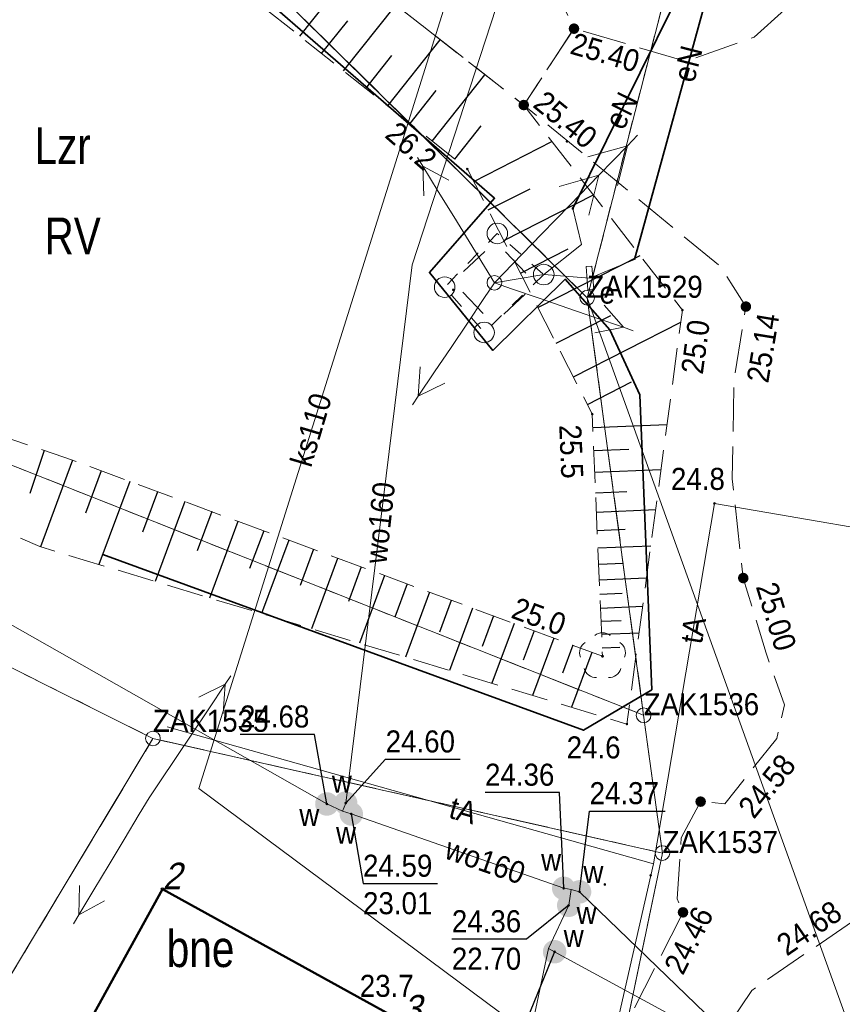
# Model space of a CAD drawing. Header units: metres. Extents: x 6551181 to 6555585, y 5935140 to 5937297.
# Tile 57 of 97: x 6551289 to 6551317, y 5936166 to 5936199. Entities that reach past the tile are written whole.
import ezdxf
from ezdxf.enums import TextEntityAlignment as Align

# ---------------------------------------------------------------- set-up
doc = ezdxf.new("R2010")
doc.units = ezdxf.units.M
for name, pattern in [('1.5_0.5', [2, 1.5, -0.5]), ('218-500', [1, 0.5, -0.5]), ('219-500', [0]), ('mz1.25_0.5', [1.75, 1.25, -0.5]), ('sm05_500', [1, 0.5, -0.5])]:
    doc.linetypes.add(name, pattern=pattern)
for name, color, linetype in [('000 Inne (niezydentyfikowane)', 7, 'Continuous'), ('202-Punkt graniczny stabilizowany trwale', 7, 'Continuous'), ('202-Punkt graniczny stabilizowany trwale-Atr103', 7, 'Continuous'), ('209-Opis konturu klasyfikacyjnego', 7, 'Continuous'), ('210-Oznaczenie użytku', 7, 'Continuous'), ('217-Granica konturu klasyfikcyjnego', 7, 'Continuous'), ('218-Granica użytku', 7, 'Continuous'), ('219-Linia granicy', 7, 'Continuous'), ('312-Budynek (powierzchnia)', 7, 'Continuous'), ('312-Numer ewidencyjny budynku', 7, 'Continuous'), ('drzewo liściaste (punkt)', 7, 'Continuous'), ('jezdnia (powierzchnia)', 7, 'Continuous'), ('ogrodzenie trwałe (linia)', 7, 'Continuous'), ('przewód elektroenergetyczny (linia)', 7, 'Continuous'), ('przewód elektroenergetyczny (linia)-Atr1', 7, 'Continuous'), ('przewód elektroenergetyczny niskiego napięcia (linia) - symbol', 7, 'Continuous'), ('przewód elektroenergetyczny średniego napięcia (linia) - symbol', 7, 'Continuous'), ('przewód kanalizacyjny (linia)', 7, 'Continuous'), ('przewód kanalizacyjny (linia)-Atr1', 7, 'Continuous'), ('przewód telekomunikacyjny (linia)', 7, 'Continuous'), ('przewód telekomunikacyjny (linia)-Atr1', 7, 'Continuous'), ('przewód wodociągowy (linia)', 7, 'Continuous'), ('przewód wodociągowy (linia)-Atr1', 7, 'Continuous'), ('Punkt budynku', 7, 'Continuous'), ('Punkt budynku-Atr104', 7, 'Continuous'), ('punkt o określonej wysokości (sieć elektroenergetyczna)', 7, 'Continuous'), ('punkt o określonej wysokości (sieć wodociągowa)', 7, 'Continuous'), ('punkt o określonej wysokości (sieć wodociągowa)-Atr2', 7, 'Continuous'), ('punkt o określonej wysokości (sieć wodociągowa)-Atr3', 7, 'Continuous'), ('punkt wysokościowy naturalny', 7, 'Continuous'), ('punkt wysokościowy naturalny-Atr2', 7, 'Continuous'), ('punkt wysokościowy sztuczny', 7, 'Continuous'), ('punkt wysokościowy sztuczny-Atr2', 7, 'Continuous'), ('rura ochronna - przewód elektroenergetyczny (linia)', 7, 'Continuous'), ('skarpa nieumocniona (powierzchnia)', 7, 'Continuous'), ('szafa elektroenergetyczna (powierzchnia)', 7, 'Continuous'), ('szafa elektroenergetyczna (powierzchnia)-Atr17', 7, 'Continuous'), ('słup kratowy (powierzchnia)', 7, 'Continuous'), ('słup kratowy (powierzchnia) - symbol', 7, 'Continuous'), ('słupowa stacja transformatorowa (punkt)', 7, 'Continuous'), ('zasuwa - siec wodociągowa (punkt)', 7, 'Continuous'), ('zasuwa - siec wodociągowa (punkt)-Atr17', 7, 'Continuous')]:
    doc.layers.add(name, color=color, linetype=linetype)
doc.styles.get("Standard").update_dxf_attribs({"font": 'arial.ttf'})
doc.linetypes.add('902-500', pattern='A,3.75,0,[1,ksztalty.shx,S=0.5,R=0,X=0,Y=0],3.75', length=7.5)

# ---------------------------------------------------------------- blocks, each defined once
blk = doc.blocks.new('202')
at = {"color": 0, "linetype": 'Continuous', "lineweight": -2}
blk.add_circle((0, 0), 2.5, dxfattribs=at)
blk = doc.blocks.new('PUNKTBUD')
at = {"color": 0}
blk.add_circle((0, 0), 0.045, dxfattribs=at)
blk = doc.blocks.new('US25')
at = {"linetype": 'Continuous', "lineweight": 13}
h = blk.add_hatch(color=0, dxfattribs=at)
edge = h.paths.add_edge_path()
edge.add_arc((0, 0), 0.4, 0, 360)
blk = doc.blocks.new('PW01')
at = {"linetype": 'Continuous', "lineweight": 13}
h = blk.add_hatch(color=0, dxfattribs=at)
edge = h.paths.add_edge_path()
edge.add_arc((0, 0), 0.045, 0, 360)
blk = doc.blocks.new('OP021')
at = {"linetype": 'Continuous', "lineweight": 13}
h = blk.add_hatch(color=0, dxfattribs=at)
edge = h.paths.add_edge_path()
edge.add_arc((0, 0), 0.05, 0, 360)
at = {"color": 0, "linetype": 'Continuous', "lineweight": 13}
for centre, start, end in [((0, 0.4), 49.272, 130.728), ((-0.38, 0.124), 121.308, 202.548), ((0.38, 0.124), 337.452, 58.692), ((-0.235, -0.324), 193.221, 274.871), ((0.235, -0.324), 265.129, 346.779)]:
    blk.add_arc(centre, 0.4, start, end, dxfattribs=at)
blk = doc.blocks.new('PW02')
at = {"linetype": 'Continuous', "lineweight": 13}
h = blk.add_hatch(color=0, dxfattribs=at)
edge = h.paths.add_edge_path()
edge.add_arc((0, 0), 0.18, 0, 360)
blk = doc.blocks.new('US10')
at = {"color": 0, "linetype": 'Continuous', "lineweight": 13}
for p, q in [((-0.5, 1), (0.5, 1)), ((-1, -0.5), (-1, 0.5)), ((1, -0.5), (1, 0.5)), ((-0.5, -1), (0.5, -1))]:
    blk.add_line(p, q, dxfattribs=at)
at = {"color": 0, "linetype": 'Continuous', "lineweight": 0}
blk.add_circle((0, 0), 0.25, dxfattribs=at)
blk = doc.blocks.new('SM05')
at = {"color": 0, "linetype": 'Continuous', "lineweight": 13}
blk.add_circle((0, 0), 0.35, dxfattribs=at)
blk = doc.blocks.new('PE04')
at = {"color": 0, "linetype": 'Continuous', "lineweight": 13}
for p, q in [((4.65, 0), (3.784, 0.5)), ((0.65, 0), (0, 0)), ((0.65, 0), (1.65, 0)), ((1.65, 0), (2.65, 0)), ((2.65, 0), (3.65, 0)), ((3.65, 0), (4.65, 0)), ((4.65, 0), (3.784, -0.5)), ((4.65, 0), (5, 0))]:
    blk.add_line(p, q, dxfattribs=at)
blk = doc.blocks.new('PE03')
at = {"color": 0, "linetype": 'Continuous', "lineweight": 13}
for p, q in [((5.1, 0), (3.888, 0.7)), ((6.5, 0), (5.288, 0.7)), ((0.9, 0), (0, 0)), ((0.9, 0), (2.3, 0)), ((2.3, 0), (3.7, 0)), ((3.7, 0), (5.1, 0)), ((5.1, 0), (3.888, -0.7)), ((5.1, 0), (6.5, 0)), ((6.5, 0), (5.288, -0.7)), ((6.5, 0), (7, 0))]:
    blk.add_line(p, q, dxfattribs=at)

msp = doc.modelspace()

# ---------------------------------------------------------------- linework, layer by layer
at = {"layer": '000 Inne (niezydentyfikowane)', "color": 7, "linetype": 'Continuous', "lineweight": 25, "flags": 128}
for points in [[(6551298.21, 5936198.55), (6551299.98, 5936200.79)], [(6551299.7, 5936197.37), (6551301.48, 5936199.61)], [(6551298.95, 5936197.96), (6551299.84, 5936199.08)], [(6551301.2, 5936196.18), (6551302.99, 5936198.43)], [(6551300.45, 5936196.77), (6551301.34, 5936197.9)], [(6551302.71, 5936194.98), (6551304.51, 5936197.24)], [(6551301.96, 5936195.58), (6551302.85, 5936196.71)], [(6551303.48, 5936194.37), (6551304.38, 5936195.5)], [(6551304.13, 5936193.61), (6551306.79, 5936194.97)], [(6551304.62, 5936192.64), (6551306.05, 5936193.36)], [(6551305.15, 5936191.6), (6551308.2, 5936193.15)], [(6551305.72, 5936190.49), (6551307.34, 5936191.32)], [(6551306.31, 5936189.32), (6551309.79, 5936191.09)], [(6551306.93, 5936188.11), (6551308.79, 5936189.05)], [(6551307.52, 5936186.96), (6551311.18, 5936188.82)], [(6551308, 5936186.02), (6551309.5, 5936186.79)], [(6551308.18, 5936185.23), (6551310.71, 5936185.34)], [(6551308.21, 5936184.45), (6551309.41, 5936184.5)], [(6551289.51, 5936184.45), (6551289.02, 5936182.99)], [(6551290.47, 5936184.12), (6551289.38, 5936181.17)], [(6551308.24, 5936183.71), (6551310.5, 5936183.81)], [(6551291.45, 5936183.76), (6551290.92, 5936182.32)], [(6551292.42, 5936183.4), (6551291.37, 5936180.57)], [(6551293.37, 5936183.05), (6551292.85, 5936181.67)], [(6551308.27, 5936183.01), (6551309.34, 5936183.06)], [(6551294.3, 5936182.71), (6551293.29, 5936179.99)], [(6551295.21, 5936182.37), (6551294.72, 5936181.04)], [(6551308.3, 5936182.35), (6551310.32, 5936182.44)], [(6551296.1, 5936182.04), (6551295.14, 5936179.43)], [(6551296.98, 5936181.72), (6551296.5, 5936180.44)], [(6551308.33, 5936181.73), (6551309.28, 5936181.77)], [(6551297.83, 5936181.4), (6551296.91, 5936178.9)], [(6551308.35, 5936181.14), (6551310.15, 5936181.21)], [(6551298.67, 5936181.09), (6551298.22, 5936179.86)], [(6551299.49, 5936180.78), (6551298.61, 5936178.38)], [(6551300.3, 5936180.49), (6551299.86, 5936179.31)], [(6551308.38, 5936180.58), (6551309.23, 5936180.62)], [(6551301.09, 5936180.2), (6551300.24, 5936177.89)], [(6551301.86, 5936179.91), (6551301.44, 5936178.78)], [(6551308.4, 5936180.05), (6551310.01, 5936180.12)], [(6551302.62, 5936179.63), (6551301.8, 5936177.42)], [(6551308.42, 5936179.56), (6551309.18, 5936179.59)], [(6551303.36, 5936179.35), (6551302.96, 5936178.27)], [(6551308.44, 5936179.09), (6551309.88, 5936179.15)], [(6551304.09, 5936179.09), (6551303.3, 5936176.96)], [(6551304.8, 5936178.82), (6551304.42, 5936177.78)], [(6551305.5, 5936178.56), (6551304.74, 5936176.53)], [(6551308.46, 5936178.64), (6551309.14, 5936178.67)], [(6551306.18, 5936178.31), (6551305.81, 5936177.32)], [(6551308.48, 5936178.2), (6551309.76, 5936178.25)], [(6551306.85, 5936178.06), (6551306.13, 5936176.11)], [(6551307.5, 5936177.82), (6551307.15, 5936176.87)], [(6551308.15, 5936177.58), (6551307.45, 5936175.71)], [(6551308.5, 5936177.73), (6551309.1, 5936177.76)]]:
    msp.add_lwpolyline(points, dxfattribs=at)
at = {"layer": '217-Granica konturu klasyfikcyjnego', "color": 3, "linetype": '1.5_0.5', "lineweight": 18, "flags": 128}
for points in [[(6551307.99, 5936189.65), (6551297.69, 5936199.79)], [(6551257.99, 5936195.98), (6551309.91, 5936175.44)], [(6551309.91, 5936175.44), (6551307.99, 5936189.65)], [(6551293.21, 5936174.65), (6551262.94, 5936124.24)], [(6551310.55, 5936170.75), (6551293.21, 5936174.65)], [(6551297.38, 5936107.55), (6551310.55, 5936170.75)]]:
    msp.add_lwpolyline(points, dxfattribs=at)
at = {"layer": '218-Granica użytku', "color": 3, "linetype": '218-500', "lineweight": 18, "flags": 128}
for points in [[(6551310.78, 5936200.5), (6551307.99, 5936189.65)], [(6551297.69, 5936199.79), (6551307.99, 5936189.65)], [(6551257.99, 5936195.98), (6551309.91, 5936175.44)], [(6551307.99, 5936189.65), (6551309.91, 5936175.44)], [(6551277.2, 5936182.66), (6551293.21, 5936174.65)], [(6551309.91, 5936175.44), (6551310.55, 5936170.75)], [(6551293.21, 5936174.65), (6551262.94, 5936124.24)], [(6551293.21, 5936174.65), (6551310.55, 5936170.75)], [(6551310.55, 5936170.75), (6551297.38, 5936107.55)]]:
    msp.add_lwpolyline(points, dxfattribs=at)
at = {"layer": '219-Linia granicy', "color": 7, "linetype": '219-500', "lineweight": 18, "flags": 128}
for points in [[(6551307.99, 5936189.65), (6551310.78, 5936200.5)], [(6551307.99, 5936189.65), (6551297.69, 5936199.79)], [(6551309.91, 5936175.44), (6551257.99, 5936195.98)], [(6551309.91, 5936175.44), (6551307.99, 5936189.65)], [(6551307.99, 5936189.65), (6551317.57, 5936163)], [(6551277.2, 5936182.66), (6551293.21, 5936174.65)], [(6551310.55, 5936170.75), (6551309.91, 5936175.44)], [(6551244.45, 5936093.47), (6551293.21, 5936174.65)], [(6551310.55, 5936170.75), (6551293.21, 5936174.65)], [(6551310.55, 5936170.75), (6551297.38, 5936107.55)]]:
    msp.add_lwpolyline(points, dxfattribs=at)
at = {"layer": '312-Budynek (powierzchnia)', "color": 7, "linetype": 'Continuous', "lineweight": 50, "flags": 128}
for points in [[(6551290.54, 5936164.09), (6551293.54, 5936169.52)], [(6551293.54, 5936169.52), (6551301.7, 5936165.02)]]:
    msp.add_lwpolyline(points, dxfattribs=at)
at = {"layer": 'jezdnia (powierzchnia)', "color": 7, "linetype": '1.5_0.5', "lineweight": 18, "flags": 128}
for points in [[(6551328.96, 5936334.85), (6551328.85, 5936339.4), (6551328.73, 5936357.03), (6551328.59, 5936376.23), (6551328.4, 5936397.13), (6551328.02, 5936414.29), (6551322.56, 5936409.84), (6551322.26, 5936398.68), (6551322.27, 5936387.64), (6551322.38, 5936376.93), (6551322.42, 5936367), (6551322.25, 5936346.98), (6551322.6, 5936337.31), (6551322.85, 5936327.45), (6551322.83, 5936325.77), (6551322.74, 5936320.86), (6551322.68, 5936317.17), (6551322.78, 5936307.21), (6551322.67, 5936297.56), (6551322.68, 5936287.57), (6551322.74, 5936279.01), (6551322.14, 5936267.97), (6551321.65, 5936262.65), (6551321.72, 5936261), (6551321.78, 5936259.98), (6551322.11, 5936257.72), (6551322.27, 5936255.96), (6551322.39, 5936254.52), (6551322.15, 5936252.96), (6551321.69, 5936250.98), (6551320.76, 5936248.16), (6551319.46, 5936245.23), (6551318.96, 5936243.62), (6551318.38, 5936241.01), (6551316.02, 5936222.64), (6551315.83, 5936219.84), (6551316.38, 5936210.81), (6551316.01, 5936207.91), (6551315.14, 5936200.41), (6551314.97, 5936199.68), (6551313.67, 5936198.52), (6551311.34, 5936197.7), (6551307.54, 5936198.81), (6551305.83, 5936196.21), (6551312.51, 5936190.73), (6551313.39, 5936189.35), (6551312.99, 5936186.91), (6551312.92, 5936183.49), (6551313.3, 5936180.11), (6551314.08, 5936177.55), (6551314.7, 5936175.79), (6551314.44, 5936174.65), (6551312.67, 5936172.43), (6551311.85, 5936172.5), (6551311.19, 5936171.27), (6551311.05, 5936169.19), (6551311.25, 5936168.73), (6551309.45, 5936165.18), (6551312.18, 5936163.98), (6551313.59, 5936166.07), (6551317.23, 5936168.57), (6551319.56, 5936168.77), (6551324.09, 5936164.11), (6551325.69, 5936162.67), (6551325.47, 5936161.1), (6551327.95, 5936158.95), (6551329.62, 5936159.04), (6551332.98, 5936156.08), (6551340.48, 5936149.19), (6551347.83, 5936142.43), (6551354.99, 5936135.82), (6551361.1, 5936130.02), (6551368.01, 5936123.21), (6551374.45, 5936116.65), (6551380.77, 5936110.1), (6551380.75, 5936107.84), (6551380.43, 5936106.99), (6551383.32, 5936104.18), (6551384.35, 5936104.44), (6551386.16, 5936104.24), (6551387.51, 5936103), (6551394.02, 5936096.15), (6551400.74, 5936089.06), (6551407.43, 5936082.07), (6551414.96, 5936073.7), (6551417.26, 5936071.24), (6551417.54, 5936068.85), (6551417.08, 5936067.39), (6551416.53, 5936066.51), (6551418.44, 5936064.69), (6551420.06, 5936065.32), (6551421.11, 5936065.47), (6551423.09, 5936065.27), (6551427.21, 5936061.47), (6551434.23, 5936055.28), (6551441.76, 5936048.87), (6551449.56, 5936042.36), (6551457.43, 5936035.97), (6551465.65, 5936029.87), (6551474.74, 5936023.08), (6551483.63, 5936016.83), (6551492.82, 5936010.56), (6551496.69, 5936007.92), (6551496.38, 5936006.4), (6551500.73, 5936003.64), (6551502.28, 5936004.36), (6551510, 5935999.26), (6551519.09, 5935993.33), (6551527.43, 5935987.94), (6551535.54, 5935982.98), (6551543.65, 5935977.72), (6551552.14, 5935972.93), (6551561.61, 5935968.23), (6551570.6, 5935964.82), (6551581.27, 5935961.57), (6551591.01, 5935959.14), (6551597.53, 5935957.63), (6551598.04, 5935956.71), (6551598.34, 5935954.89), (6551601.02, 5935954.23), (6551603.27, 5935956.5), (6551604.19, 5935956.44), (6551614.44, 5935954.25), (6551624.03, 5935952.41), (6551633.65, 5935950.68), (6551643.66, 5935949.13), (6551649.85, 5935948.21), (6551660.16, 5935947.16), (6551670.33, 5935946.28), (6551680.51, 5935945.58), (6551690.73, 5935944.67), (6551701.45, 5935943.82), (6551706.39, 5935943.35), (6551707.39, 5935941.45), (6551711.28, 5935940.88), (6551713.28, 5935942.8), (6551715.25, 5935942.66), (6551721.35, 5935942.22), (6551752.78, 5935940.08), (6551762.58, 5935939.42), (6551772.73, 5935938.68), (6551783.19, 5935937.92), (6551793.12, 5935937.25), (6551803.61, 5935936.53), (6551816.47, 5935935.66), (6551827.08, 5935934.95), (6551837.44, 5935934.3), (6551838.95, 5935934.11), (6551840.54, 5935930.96), (6551844.05, 5935930.93), (6551845.21, 5935933.24), (6551845.88, 5935933.65), (6551848.35, 5935933.59), (6551864.54, 5935932.06), (6551872.1, 5935931.21), (6551883.27, 5935929.95), (6551887.52, 5935929.3), (6551888.3, 5935928.47), (6551889.27, 5935927), (6551889.8, 5935925.29), (6551888.46, 5935921.18), (6551893.61, 5935921.03), (6551897.26, 5935920.92), (6551897.56, 5935926.27), (6551899.74, 5935927.57), (6551904.71, 5935926.85), (6551911.07, 5935925.83), (6551911.71, 5935924.67), (6551912.04, 5935923.9), (6551915.56, 5935923.37), (6551916.14, 5935924.18), (6551916.85, 5935924.92), (6551923.67, 5935923.8), (6551933.47, 5935922.17), (6551946.23, 5935919.92), (6551946.86, 5935918.95), (6551946.97, 5935917.94), (6551949.03, 5935915.66), (6551950.87, 5935917.18), (6551951.58, 5935918.19), (6551952.42, 5935918.86), (6551960.7, 5935917.37), (6551971.47, 5935915.4), (6551981.95, 5935913.57), (6551992.49, 5935911.65), (6551995.74, 5935911.01), (6551996.16, 5935910.41), (6551996.41, 5935909.03), (6552000.08, 5935908.33), (6552001.09, 5935909.46), (6552001.34, 5935909.66), (6552001.89, 5935909.89), (6552011.06, 5935908.38), (6552016.54, 5935907.3), (6552016.98, 5935906.37), (6552017.08, 5935905.24), (6552021, 5935904.44), (6552021.75, 5935905.56), (6552022.37, 5935906.31), (6552031.19, 5935904.66), (6552041.47, 5935902.98), (6552051.85, 5935901.04), (6552054.87, 5935900.36), (6552055.79, 5935898.24), (6552061.21, 5935896.92), (6552062.37, 5935898.83), (6552071.26, 5935896.73), (6552082.21, 5935893.77), (6552092.4, 5935891.09), (6552102.69, 5935888.17), (6552113.23, 5935885.31), (6552123.85, 5935882.37), (6552135.02, 5935879.28), (6552145.58, 5935876.34), (6552156.23, 5935873.42), (6552166.76, 5935870.42), (6552177.31, 5935867.56), (6552187.87, 5935864.65), (6552198.25, 5935861.79), (6552209.38, 5935858.53), (6552220.11, 5935855.69), (6552230.86, 5935852.63), (6552241.36, 5935849.67), (6552251.73, 5935846.66), (6552262.36, 5935843.89), (6552273.37, 5935841.27), (6552283.55, 5935838.85), (6552294.39, 5935836.69), (6552304.73, 5935835.22), (6552315.64, 5935833.74), (6552325.3, 5935832.55), (6552341.64, 5935830.38), (6552342.44, 5935829.69), (6552342.92, 5935828.2), (6552347.56, 5935827.77), (6552348.74, 5935829.5), (6552357.01, 5935828.52), (6552367.7, 5935827.13), (6552378.13, 5935825.75), (6552388.65, 5935824.39), (6552399.32, 5935823.07), (6552410.02, 5935821.67), (6552421.24, 5935820.34), (6552432.45, 5935818.68), (6552443.48, 5935817.42), (6552453.95, 5935816.03), (6552464.58, 5935814.75), (6552475.04, 5935813.29), (6552485.68, 5935811.95), (6552496.02, 5935810.59), (6552506.48, 5935809.35), (6552517.51, 5935807.84), (6552527.97, 5935806.56), (6552538.97, 5935805.09), (6552549.67, 5935803.82), (6552560.33, 5935802.42), (6552563.29, 5935802), (6552563.74, 5935801.13), (6552564.02, 5935800.22), (6552567.24, 5935799.81), (6552567.73, 5935800.53), (6552568.53, 5935801.4), (6552572.89, 5935801.02), (6552583.15, 5935799.96), (6552593.78, 5935798.88), (6552604.38, 5935797.88), (6552604.85, 5935803.41), (6552594.33, 5935804.61), (6552583.62, 5935805.8), (6552573.64, 5935806.91), (6552560.78, 5935808.39), (6552550.39, 5935809.67), (6552539.28, 5935811.02), (6552528.7, 5935812.3), (6552517.88, 5935813.68), (6552507.21, 5935815.18), (6552496.69, 5935816.5), (6552486.46, 5935817.81), (6552475.57, 5935819.24), (6552465.35, 5935820.56), (6552454.34, 5935821.99), (6552444.06, 5935823.33), (6552432.93, 5935824.71), (6552421.95, 5935826.21), (6552410.72, 5935827.55), (6552399.95, 5935828.95), (6552389.17, 5935830.26), (6552378.67, 5935831.73), (6552368.16, 5935833.12), (6552357.84, 5935834.4), (6552341.74, 5935836.31), (6552336.11, 5935837.13), (6552334.8, 5935838.98), (6552330.67, 5935843.7), (6552318.52, 5935843.8), (6552316.94, 5935839.51), (6552316.2, 5935839.6), (6552305.46, 5935841.19), (6552295.05, 5935842.73), (6552284.97, 5935844.88), (6552274.4, 5935847.14), (6552263.73, 5935849.7), (6552253.14, 5935852.53), (6552242.97, 5935855.52), (6552232.46, 5935858.37), (6552221.65, 5935861.46), (6552210.76, 5935864.4), (6552199.91, 5935867.46), (6552189.25, 5935870.45), (6552178.83, 5935873.3), (6552168.21, 5935876.2), (6552157.7, 5935879.19), (6552146.88, 5935882.12), (6552136.56, 5935885.03), (6552125.26, 5935888.16), (6552114.69, 5935891.09), (6552104.07, 5935894), (6552093.85, 5935896.89), (6552083.28, 5935899.67), (6552072.56, 5935902.58), (6552063.5, 5935904.64), (6552052.58, 5935906.96), (6552042.37, 5935908.85), (6552032.31, 5935910.58), (6552022.24, 5935912.51), (6552011.71, 5935914.3), (6552002.97, 5935915.91), (6551993.33, 5935917.67), (6551982.85, 5935919.56), (6551972.16, 5935921.42), (6551961.7, 5935923.41), (6551953.29, 5935924.88), (6551942.99, 5935926.75), (6551934.58, 5935928.16), (6551924.41, 5935929.85), (6551914.55, 5935931.45), (6551905.1, 5935932.89), (6551895.51, 5935934.28), (6551883.79, 5935935.93), (6551872.57, 5935937.31), (6551861.48, 5935938.41), (6551857.21, 5935938.77), (6551855.83, 5935941.56), (6551851.73, 5935941.94), (6551850.16, 5935939.44), (6551849.12, 5935939.43), (6551837.69, 5935940.23), (6551827.26, 5935940.93), (6551816.56, 5935941.65), (6551812.11, 5935941.89), (6551811.08, 5935942.83), (6551810.63, 5935944.01), (6551806.62, 5935944.32), (6551805.99, 5935943.23), (6551804.96, 5935942.43), (6551799.31, 5935943), (6551795.45, 5935943.07), (6551783.27, 5935943.93), (6551772.84, 5935944.64), (6551762.97, 5935945.37), (6551756.57, 5935946.71), (6551756.45, 5935947.99), (6551753.18, 5935948.46), (6551752.63, 5935947.03), (6551751.78, 5935946.29), (6551742.41, 5935946.78), (6551732.33, 5935947.44), (6551722.23, 5935948.29), (6551712.3, 5935948.93), (6551701.77, 5935949.75), (6551691.2, 5935950.61), (6551680.87, 5935951.49), (6551670.8, 5935952.18), (6551660.52, 5935953.19), (6551650.73, 5935954.13), (6551644.52, 5935955.05), (6551634.47, 5935956.54), (6551625.17, 5935958.24), (6551619.83, 5935959.35), (6551619.26, 5935960.49), (6551619.22, 5935962.61), (6551616.6, 5935963.05), (6551615.17, 5935961.02), (6551614.13, 5935960.5), (6551605.28, 5935962.2), (6551598.18, 5935963.63), (6551597.76, 5935964.59), (6551597.78, 5935967.09), (6551594.81, 5935968.01), (6551593.76, 5935965.74), (6551592.79, 5935964.93), (6551592.31, 5935964.89), (6551582.34, 5935967.37), (6551580.88, 5935967.83), (6551580.18, 5935968.71), (6551580.27, 5935970.63), (6551577.49, 5935971.77), (6551576.35, 5935970.29), (6551575.07, 5935969.6), (6551572.38, 5935970.41), (6551563.7, 5935973.87), (6551554.87, 5935978.16), (6551546.49, 5935983.02), (6551538.48, 5935988.13), (6551530.39, 5935993.18), (6551522.02, 5935998.55), (6551512.6, 5936004.66), (6551512.61, 5936005.55), (6551512.85, 5936007.35), (6551509.68, 5936009.41), (6551508.18, 5936008.59), (6551507, 5936008.48), (6551503.89, 5936010.34), (6551495.82, 5936015.64), (6551486.91, 5936021.79), (6551477.95, 5936028.1), (6551468.99, 5936034.63), (6551460.81, 5936040.8), (6551453.03, 5936047.14), (6551445.31, 5936053.57), (6551437.77, 5936059.97), (6551432.57, 5936064.65), (6551432.07, 5936066.32), (6551432.09, 5936068.02), (6551434.37, 5936071.22), (6551434.62, 5936071.59), (6551431.83, 5936073.34), (6551429.29, 5936070.94), (6551427.75, 5936070.76), (6551425.93, 5936071.17), (6551425.46, 5936071.49), (6551419.42, 5936077.79), (6551411.69, 5936086.16), (6551404.87, 5936093.24), (6551398.24, 5936100.37), (6551391.7, 5936107.27), (6551389.12, 5936111.46), (6551389.9, 5936112.46), (6551387.37, 5936115.19), (6551385.78, 5936114.88), (6551384.49, 5936114.89), (6551378.57, 5936120.76), (6551371.92, 5936127.68), (6551366.59, 5936132.83), (6551366.87, 5936133.78), (6551367.08, 5936134.17), (6551367.64, 5936134.92), (6551365, 5936137.57), (6551363.64, 5936136.69), (6551362.7, 5936136.71), (6551359.88, 5936139.65), (6551338.07, 5936159.81), (6551329.19, 5936168.03), (6551324.89, 5936173.07), (6551320.86, 5936179.47), (6551319.58, 5936183.33), (6551319.65, 5936188.36), (6551322.11, 5936204.81), (6551327.17, 5936242.31), (6551330.39, 5936265.19), (6551329.96, 5936267.22), (6551329.39, 5936272.76), (6551329.1, 5936274.41), (6551328.86, 5936276.23), (6551328.83, 5936278.38), (6551328.89, 5936294.47)], [(6551198.65, 5936229.09), (6551203.92, 5936227.39), (6551217.96, 5936228.42), (6551240.22, 5936231.99), (6551253.93, 5936227.8), (6551261.7, 5936225.21), (6551274.96, 5936219.99), (6551288.97, 5936212.01), (6551307.03, 5936199.88), (6551307.54, 5936198.81), (6551305.83, 5936196.21), (6551293.44, 5936205.9), (6551273.86, 5936217.85), (6551253.06, 5936225.59), (6551246.7, 5936226.75), (6551237.86, 5936227.61), (6551217.64, 5936225.19), (6551203.31, 5936224.28), (6551196.41, 5936224.07)]]:
    msp.add_lwpolyline(points, close=True, dxfattribs=at)
at = {"layer": 'ogrodzenie trwałe (linia)', "color": 7, "linetype": '902-500', "lineweight": 35, "flags": 128}
msp.add_lwpolyline([(6551295.82, 5936200.88), (6551304.84, 5936193.04), (6551302.62, 5936190.51), (6551304.78, 5936187.86), (6551307.24, 5936190.28), (6551308.76, 5936188.56), (6551309.78, 5936186.35), (6551310.19, 5936176.31), (6551307.86, 5936174.93), (6551291.5, 5936180.91)], dxfattribs=at)
at = {"layer": 'przewód elektroenergetyczny (linia)', "color": 1, "linetype": 'Continuous', "lineweight": 18, "flags": 128}
for points in [[(6551308.08, 5936190.32), (6551309.6, 5936190.95), (6551311.92, 5936199.42), (6551315.07, 5936216.09), (6551318.61, 5936239.88), (6551319.86, 5936253.84), (6551321.58, 5936291.72), (6551321.24, 5936329.9), (6551321.17, 5936369.31), (6551321.91, 5936370.68), (6551322, 5936404.83), (6551321.2, 5936408.62), (6551320.19, 5936444.12), (6551319.25, 5936481.88)], [(6551391.54, 5936294.31), (6551380.06, 5936281.62), (6551358.77, 5936257.9), (6551329.01, 5936224.16), (6551314.72, 5936224.8), (6551314.39, 5936215.26), (6551314.53, 5936211.21), (6551313.94, 5936203.62), (6551313.84, 5936200.62), (6551310.94, 5936199.63), (6551307.5, 5936192.69), (6551307.8, 5936191.46), (6551306.51, 5936190.44), (6551304.83, 5936190.16)], [(6551308.08, 5936190.32), (6551306.51, 5936190.44), (6551304.83, 5936190.16)]]:
    msp.add_lwpolyline(points, dxfattribs=at)
at = {"layer": 'przewód kanalizacyjny (linia)', "color": 34, "linetype": 'Continuous', "lineweight": 18, "flags": 128}
msp.add_lwpolyline([(6551585.99, 5935952), (6551572.4, 5935954.03), (6551554.98, 5935961.35), (6551536.43, 5935971.74), (6551507.79, 5935990.62), (6551479.49, 5936009.45), (6551456.16, 5936028.61), (6551426.24, 5936052.17), (6551417.48, 5936058.62), (6551416.31, 5936060.42), (6551389.32, 5936087.33), (6551366.93, 5936111.55), (6551365.26, 5936113.65), (6551347.96, 5936128.4), (6551321.3, 5936152.08), (6551310.54, 5936161.22), (6551294.77, 5936172.95), (6551305.54, 5936207.21), (6551306.79, 5936212.01), (6551307.58, 5936218.83), (6551312.3, 5936261.8), (6551313.91, 5936305.59), (6551314.25, 5936357.47), (6551312.49, 5936430.15)], dxfattribs=at)
at = {"layer": 'przewód telekomunikacyjny (linia)', "color": 30, "linetype": 'Continuous', "lineweight": 18, "flags": 128}
for points in [[(6551302.57, 5936104.3), (6551298.67, 5936112.15), (6551304.41, 5936144.79), (6551310.15, 5936169.99), (6551310.25, 5936170.38), (6551312.32, 5936182.65), (6551320.5, 5936181.24)], [(6551310.25, 5936170.38), (6551293.69, 5936175.04)]]:
    msp.add_lwpolyline(points, dxfattribs=at)
at = {"layer": 'przewód wodociągowy (linia)', "color": 5, "linetype": 'Continuous', "lineweight": 18, "flags": 128}
for points in [[(6551299.66, 5936172.18), (6551299.77, 5936172.45), (6551302.03, 5936190.77), (6551308.64, 5936211.01), (6551308.81, 5936211.36)], [(6551299.66, 5936172.18), (6551299.13, 5936172.42), (6551287.58, 5936178.97), (6551278.14, 5936183.35), (6551262.88, 5936188.83), (6551258.54, 5936189.59), (6551248.98, 5936192.7), (6551243.16, 5936196.14), (6551242.69, 5936196.36)], [(6551306.88, 5936167.39), (6551324.51, 5936157.81), (6551332.3, 5936167.78), (6551340.31, 5936178.31)], [(6551307.44, 5936169.51), (6551307.19, 5936169.55), (6551299.96, 5936172.08), (6551299.66, 5936172.18)], [(6551307.44, 5936169.51), (6551307.36, 5936168.97), (6551306.67, 5936167.5), (6551298.93, 5936130.88), (6551295.14, 5936110.84), (6551294.87, 5936109.2), (6551294.54, 5936108.06)], [(6551416.13, 5936063.47), (6551415.86, 5936063.67), (6551393.35, 5936086.75), (6551307.73, 5936169.43), (6551307.44, 5936169.51)], [(6551306.67, 5936167.5), (6551306.88, 5936167.39)]]:
    msp.add_lwpolyline(points, dxfattribs=at)
at = {"layer": 'punkt o określonej wysokości (sieć wodociągowa)-Atr2', "color": 7, "flags": 128}
for points in [[(6551299.13, 5936172.42), (6551298.71, 5936174.79), (6551296.173, 5936174.79)], [(6551299.77, 5936172.45), (6551301.13, 5936173.94), (6551303.662, 5936173.94)], [(6551307.19, 5936169.55), (6551307.05, 5936172.81), (6551304.513, 5936172.81)], [(6551299.96, 5936172.08), (6551300.36, 5936169.71), (6551302.897, 5936169.71)], [(6551307.73, 5936169.43), (6551308.07, 5936172.18), (6551310.644, 5936172.18)], [(6551307.36, 5936168.97), (6551305.92, 5936167.82), (6551303.383, 5936167.82)], [(6551306.88, 5936167.39), (6551305.6, 5936164.24), (6551303.063, 5936164.24)]]:
    msp.add_lwpolyline(points, dxfattribs=at)
at = {"layer": 'rura ochronna - przewód elektroenergetyczny (linia)', "color": 1, "linetype": 'Continuous', "lineweight": 35, "flags": 128}
for points in [[(6551310.94, 5936199.63), (6551307.5, 5936192.69)], [(6551309.6, 5936190.95), (6551311.92, 5936199.42)]]:
    msp.add_lwpolyline(points, dxfattribs=at)
at = {"layer": 'skarpa nieumocniona (powierzchnia)', "color": 7, "linetype": 'mz1.25_0.5', "lineweight": 18, "flags": 128}
msp.add_lwpolyline([(6551247.77, 5936194.98), (6551246.69, 5936197.21), (6551257.04, 5936192.53), (6551279.21, 5936187.91), (6551290.18, 5936184.23), (6551308.51, 5936177.45), (6551308.16, 5936185.7), (6551303.91, 5936194.03), (6551289.52, 5936205.45), (6551273.45, 5936215.28), (6551267.21, 5936218.48), (6551252.86, 5936224.99), (6551237.86, 5936227.61), (6551246.7, 5936226.75), (6551253.06, 5936225.59), (6551273.86, 5936217.85), (6551293.44, 5936205.9), (6551305.83, 5936196.21), (6551311.23, 5936189.23), (6551309.34, 5936175.14), (6551289.36, 5936181.18), (6551278.37, 5936185.93), (6551256.55, 5936191.47)], close=True, dxfattribs=at)
msp.add_lwpolyline([(6551247.77, 5936194.98), (6551246.69, 5936197.21), (6551257.04, 5936192.53), (6551279.21, 5936187.91), (6551290.18, 5936184.23), (6551308.51, 5936177.45), (6551308.16, 5936185.7), (6551303.91, 5936194.03), (6551289.52, 5936205.45), (6551273.45, 5936215.28), (6551267.21, 5936218.48), (6551252.86, 5936224.99), (6551237.86, 5936227.61), (6551246.7, 5936226.75), (6551253.06, 5936225.59), (6551273.86, 5936217.85), (6551293.44, 5936205.9), (6551305.83, 5936196.21), (6551311.23, 5936189.23), (6551309.34, 5936175.14), (6551289.36, 5936181.18), (6551278.37, 5936185.93), (6551256.55, 5936191.47)], close=True, dxfattribs=at)
at = {"layer": 'szafa elektroenergetyczna (powierzchnia)', "color": 7, "linetype": 'Continuous', "lineweight": 18, "flags": 128}
msp.add_lwpolyline([(6551307.95, 5936190.71), (6551308.15, 5936190.72), (6551308.21, 5936189.93), (6551308.01, 5936189.92)], close=True, dxfattribs=at)
at = {"layer": 'słup kratowy (powierzchnia)', "color": 7, "linetype": 'sm05_500', "lineweight": 18, "flags": 128}
msp.add_lwpolyline([(6551306.51, 5936190.44), (6551304.48, 5936188.47), (6551303.14, 5936190.01), (6551304.93, 5936191.84)], close=True, dxfattribs=at)

# ---------------------------------------------------------------- block references
at = {"layer": '202-Punkt graniczny stabilizowany trwale', "color": 7, "linetype": 'Continuous', "lineweight": 18, "xscale": 0.1, "yscale": 0.1}
for p in [(6551307.99, 5936189.65), (6551309.91, 5936175.44), (6551293.21, 5936174.65), (6551310.55, 5936170.75)]:
    msp.add_blockref('202', p, dxfattribs=at)
at = {"layer": 'drzewo liściaste (punkt)', "color": 94, "linetype": 'Continuous', "lineweight": 13}
msp.add_blockref('OP021', (6551308.51, 5936177.45), dxfattribs=at)
at = {"layer": 'przewód elektroenergetyczny niskiego napięcia (linia) - symbol', "color": 1, "linetype": 'Continuous', "lineweight": 18}
for p, rotation in [((6551304.83, 5936190.16), 121.508), ((6551304.83, 5936190.16), 340.973), ((6551304.83, 5936190.16), 236.167), ((6551293.08, 5936172.63), 56.167), ((6551293.08, 5936172.63), 239.059)]:
    msp.add_blockref('PE04', p, dxfattribs=dict(at, rotation=rotation))
at = {"layer": 'przewód elektroenergetyczny średniego napięcia (linia) - symbol', "color": 1, "linetype": 'Continuous', "lineweight": 18, "rotation": 45.86199999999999}
msp.add_blockref('PE03', (6551304.83, 5936190.16), dxfattribs=at)
at = {"layer": 'Punkt budynku', "color": 5, "linetype": 'Continuous', "lineweight": 18}
msp.add_blockref('PUNKTBUD', (6551293.54, 5936169.52), dxfattribs=at)
at = {"layer": 'punkt o określonej wysokości (sieć elektroenergetyczna)', "color": 1, "linetype": 'Continuous', "lineweight": 13}
msp.add_blockref('PW01', (6551307.5, 5936192.69), dxfattribs=at)
at = {"layer": 'punkt o określonej wysokości (sieć wodociągowa)', "color": 5, "linetype": 'Continuous', "lineweight": 13}
for p in [(6551299.13, 5936172.42), (6551299.77, 5936172.45), (6551299.96, 5936172.08), (6551307.19, 5936169.55), (6551307.73, 5936169.43), (6551307.36, 5936168.97), (6551306.88, 5936167.39)]:
    msp.add_blockref('PW01', p, dxfattribs=at)
at = {"layer": 'punkt wysokościowy naturalny', "color": 7, "linetype": 'Continuous', "lineweight": 13}
for p in [(6551307.3, 5936194.97), (6551303.91, 5936194.03), (6551303.43, 5936189.92), (6551311.23, 5936189.23), (6551308.16, 5936185.69), (6551312.32, 5936182.65), (6551308.51, 5936177.45), (6551309.34, 5936175.14), (6551310.15, 5936169.99), (6551308.59, 5936169.68)]:
    msp.add_blockref('PW01', p, dxfattribs=at)
at = {"layer": 'punkt wysokościowy sztuczny', "color": 7, "linetype": 'Continuous', "lineweight": 13}
for p in [(6551307.54, 5936198.81), (6551305.83, 5936196.21), (6551313.39, 5936189.35), (6551313.3, 5936180.11), (6551311.85, 5936172.5), (6551311.25, 5936168.73)]:
    msp.add_blockref('PW02', p, dxfattribs=at)
at = {"layer": 'słup kratowy (powierzchnia) - symbol', "color": 7, "linetype": 'Continuous', "lineweight": 18}
for p in [(6551304.93, 5936191.84), (6551306.51, 5936190.44), (6551303.14, 5936190.01), (6551304.48, 5936188.47)]:
    msp.add_blockref('SM05', p, dxfattribs=at)
at = {"layer": 'słupowa stacja transformatorowa (punkt)', "color": 7, "linetype": 'Continuous', "lineweight": 18, "rotation": 43.353}
msp.add_blockref('US10', (6551304.83, 5936190.16), dxfattribs=at)
at = {"layer": 'zasuwa - siec wodociągowa (punkt)', "color": 7, "linetype": 'Continuous', "lineweight": 13}
for p, rotation in [((6551299.13, 5936172.42), 336.93), ((6551299.77, 5936172.45), 69.676), ((6551299.96, 5936172.08), 341.493), ((6551307.19, 5936169.55), 350.9089999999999), ((6551307.73, 5936169.43), 316.8), ((6551307.36, 5936168.97), 82.61399999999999), ((6551306.88, 5936167.39), 332.354)]:
    msp.add_blockref('US25', p, dxfattribs=dict(at, rotation=rotation))

# ---------------------------------------------------------------- texts
at = {"layer": '202-Punkt graniczny stabilizowany trwale-Atr103', "color": 7, "width": 0.9}
for s, p in [('ZAK1529', (6551307.99, 5936189.65)), ('ZAK1536', (6551309.91, 5936175.44)), ('ZAK1537', (6551310.55, 5936170.75))]:
    msp.add_text(s, height=0.75, dxfattribs=at).set_placement(p)
msp.add_text('ZAK1535', height=0.75, dxfattribs=at).set_placement((6551293.21, 5936174.65), align=Align.BOTTOM_LEFT)
at = {"layer": '209-Opis konturu klasyfikacyjnego', "color": 3, "linetype": 'Continuous', "lineweight": 18, "width": 0.79}
msp.add_text('RV', height=1.25, dxfattribs=at).set_placement((6551289.52, 5936191.13))
at = {"layer": '210-Oznaczenie użytku', "color": 3, "linetype": 'Continuous', "lineweight": 18, "width": 0.79}
msp.add_text('Lzr', height=1.25, dxfattribs=at).set_placement((6551289.18, 5936194.2))
at = {"layer": '312-Numer ewidencyjny budynku', "color": 7, "linetype": 'Continuous', "lineweight": 18, "width": 0.79}
msp.add_text('bne', height=1.25, dxfattribs=at).set_placement((6551293.68, 5936166.87))
at = {"layer": 'przewód elektroenergetyczny (linia)-Atr1', "color": 1, "width": 0.9}
for rotation, p in [(75.489, (6551311.26, 5936197.03)), (63.633, (6551308.88, 5936195.48))]:
    msp.add_text('eN', height=0.75, rotation=rotation, dxfattribs=at).set_placement(p, align=Align.MIDDLE_LEFT)
at = {"layer": 'przewód kanalizacyjny (linia)-Atr1', "color": 34, "width": 0.9}
msp.add_text('ks110', height=0.75, rotation=73.351, dxfattribs=at).set_placement((6551298.23, 5936183.95), align=Align.MIDDLE_LEFT)
at = {"layer": 'przewód telekomunikacyjny (linia)-Atr1', "color": 30, "width": 0.9}
for rotation, p in [(80.424, (6551311.52, 5936177.9)), (344.283, (6551303.34, 5936172.32))]:
    msp.add_text('tA', height=0.75, rotation=rotation, dxfattribs=at).set_placement(p, align=Align.MIDDLE_LEFT)
at = {"layer": 'przewód wodociągowy (linia)-Atr1', "color": 5, "width": 0.9}
for rotation, p in [(83.748, (6551300.78, 5936180.61)), (340.713, (6551303.21, 5936170.94))]:
    msp.add_text('wo160', height=0.75, rotation=rotation, dxfattribs=at).set_placement(p, align=Align.MIDDLE_LEFT)
at = {"layer": 'Punkt budynku-Atr104', "color": 5, "oblique": 15, "width": 0.9}
for s, p in [('2', (6551293.54, 5936169.52)), ('3', (6551301.7, 5936165.02))]:
    msp.add_text(s, height=0.9, dxfattribs=at).set_placement(p)
at = {"layer": 'punkt o określonej wysokości (sieć wodociągowa)-Atr2', "color": 7, "width": 0.9}
for s, p in [('24.68', (6551296.173, 5936174.798)), ('24.60', (6551301.13, 5936173.948)), ('24.36', (6551304.513, 5936172.817)), ('24.37', (6551308.07, 5936172.188)), ('24.59', (6551300.36, 5936169.718)), ('24.36', (6551303.383, 5936167.828))]:
    msp.add_text(s, height=0.75, dxfattribs=at).set_placement(p, align=Align.BOTTOM_LEFT)
at = {"layer": 'punkt o określonej wysokości (sieć wodociągowa)-Atr3', "color": 5, "width": 0.9}
for s, p in [('23.01', (6551300.36, 5936168.442)), ('22.70', (6551303.383, 5936166.553))]:
    msp.add_text(s, height=0.75, dxfattribs=at).set_placement(p, align=Align.BOTTOM_LEFT)
at = {"layer": 'punkt wysokościowy naturalny-Atr2', "color": 7, "width": 0.9}
for s, rotation, p in [('26.2', 319.003, (6551301.31, 5936195.42)), ('25.0', 82.36, (6551311.55, 5936187.07)), ('25.5', 272.429, (6551307.41, 5936185.33))]:
    msp.add_text(s, height=0.75, rotation=rotation, dxfattribs=at).set_placement(p, align=Align.MIDDLE_LEFT)
for s, p in [('24.8', (6551310.84, 5936183.11)), ('24.6', (6551307.29, 5936173.97))]:
    msp.add_text(s, height=0.75, dxfattribs=at).set_placement(p)
msp.add_text('25.0', height=0.75, rotation=339.701, dxfattribs=at).set_placement((6551305.36, 5936178.77))
msp.add_text('23.7', height=0.75, dxfattribs=at).set_placement((6551300.25, 5936166.23), align=Align.MIDDLE_LEFT)
at = {"layer": 'punkt wysokościowy sztuczny-Atr2', "color": 7, "width": 0.9}
for s, rotation, p in [('25.40', 343.716, (6551307.47, 5936198.33)), ('25.40', 320.636, (6551306.34, 5936196.46)), ('25.00', 286.945, (6551314.08, 5936179.93)), ('24.58', 51.434, (6551313.37, 5936172.11)), ('24.68', 34.482, (6551314.57, 5936167.53)), ('24.46', 63.113, (6551310.91, 5936166.73))]:
    msp.add_text(s, height=0.75, rotation=rotation, dxfattribs=at).set_placement(p, align=Align.MIDDLE_LEFT)
msp.add_text('25.14', height=0.75, rotation=80.69, dxfattribs=at).set_placement((6551314.15, 5936186.72))
at = {"layer": 'szafa elektroenergetyczna (powierzchnia)-Atr17', "color": 7, "width": 0.9}
msp.add_text('e', height=0.75, dxfattribs=at).set_placement((6551308.41, 5936189.45))
at = {"layer": 'zasuwa - siec wodociągowa (punkt)-Atr17', "color": 7, "width": 0.9}
for p in [(6551299.3, 5936172.81), (6551307.86, 5936169.73), (6551307.63, 5936168.34), (6551307.19, 5936167.55)]:
    msp.add_text('w', height=0.75, dxfattribs=at).set_placement(p)
for p in [(6551298.19, 5936172.05), (6551299.44, 5936171.44), (6551306.42, 5936170.52)]:
    msp.add_text('w', height=0.75, dxfattribs=at).set_placement(p, align=Align.MIDDLE_LEFT)

doc.saveas('drawing.dxf')
